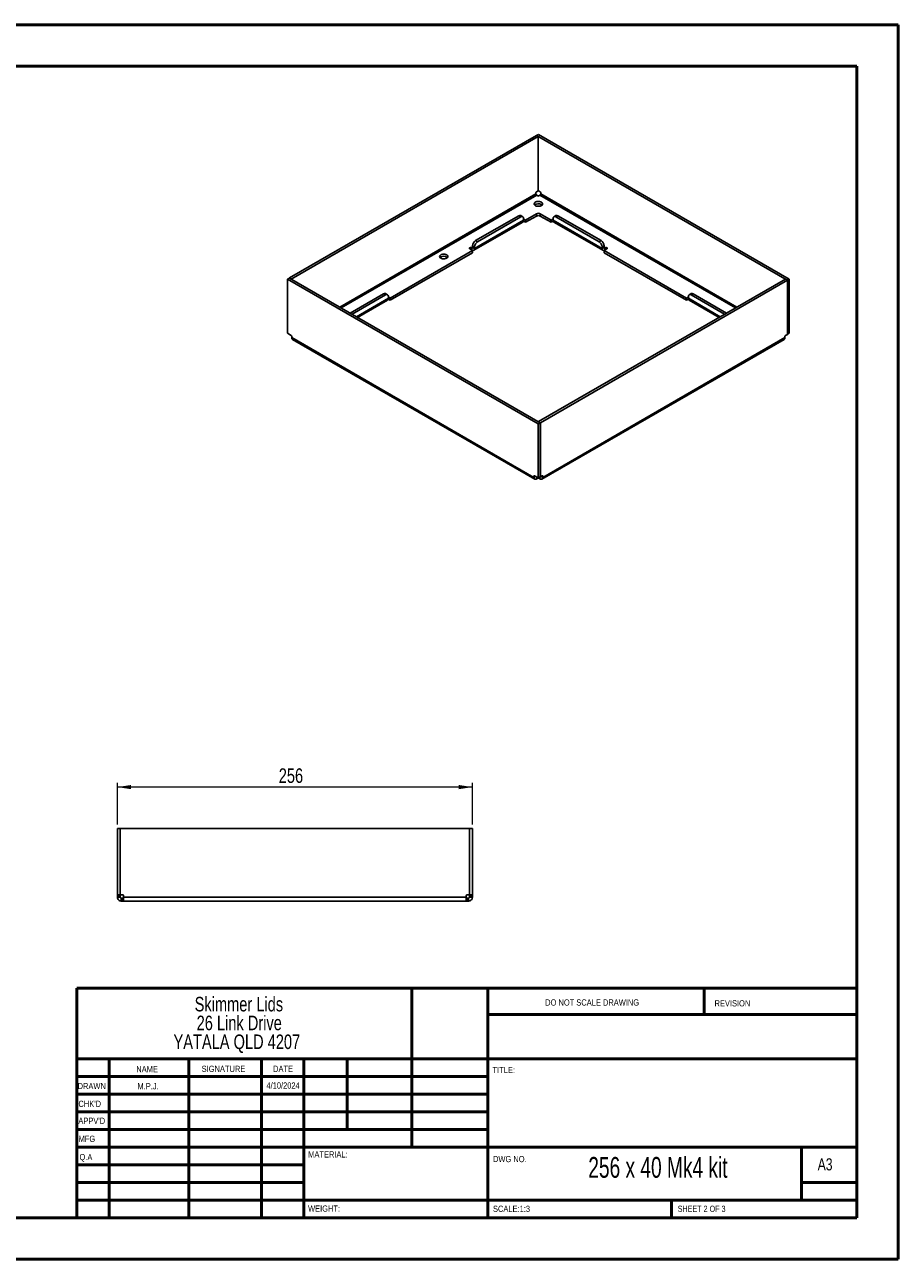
# Paper-space layout 'Sheet2' of a CAD drawing. Header units: millimetres. Extents: x 0 to 420, y 0 to 297.
# Tile 2 of 2: x 210 to 420, y 0 to 297. Entities that reach past the tile are written whole.
import ezdxf

# ---------------------------------------------------------------- set-up
doc = ezdxf.new("R2010")
doc.units = ezdxf.units.MM
doc.styles.add('SLDTEXTSTYLE0', font='TXT', dxfattribs={"width": 0.6875})
doc.styles.add('SLDTEXTSTYLE1', font='TXT', dxfattribs={"width": 0.75})
doc.dimstyles.new('SLDDIMSTYLE0', dxfattribs={"dimtxt": 3.5, "dimasz": 3.302, "dimexe": 0, "dimexo": 0.0625, "dimgap": 0.875, "dimtad": 1, "dimdec": 0, "dimlfac": 3, "dimrnd": 1e-09, "dimzin": 12, "dimdsep": 46, "dimtxsty": 'SLDTEXTSTYLE1', "dimsah": 1, "dimcen": 0.09, "dimadec": 0, "dimazin": 3, "dimtfac": 1, "dimtdec": 0, "dimtofl": 0, "dimtmove": 0, "dimatfit": 3, "dimfxl": 0, "dimfrac": 2, "dimtolj": 1, "dimtzin": 12, "dimarcsym": 0})

# ---------------------------------------------------------------- blocks, each defined once
blk = doc.blocks.new('SW_NOTE_0_1')
at = {"color": 0, "linetype": 'Continuous', "lineweight": 0, "char_height": 3.5, "attachment_point": 2, "style": 'SLDTEXTSTYLE1'}
for s, insert in [('Skimmer Lids', (13.89, 4.51)), ('26 Link Drive', (13.98, -0.01)), ('YATALA QLD 4207', (13.4, -4.54))]:
    blk.add_mtext(s, dxfattribs=dict(at, insert=insert))
blk = doc.blocks.new('_D_3')
at = {"color": 7, "linetype": 'Continuous', "lineweight": 0}
for p, q in [((232.66, 104.81), (232.66, 114.81)), ((318, 113.81), (232.66, 113.81)), ((318, 104.81), (318, 114.81))]:
    blk.add_line(p, q, dxfattribs=at)
at = {"color": 7, "linetype": 'Continuous', "lineweight": 18}
for points in [[(232.66, 113.81), (235.97, 113.3), (235.97, 114.32)], [(318, 113.81), (314.7, 114.32), (314.7, 113.3)]]:
    blk.add_solid(points, dxfattribs=at)
at = {"color": 7, "linetype": 'Continuous', "lineweight": 18, "insert": (271.45, 118.32), "char_height": 3.5, "attachment_point": 1, "style": 'SLDTEXTSTYLE1'}
blk.add_mtext('256', dxfattribs=at)

psp = doc.layouts.new('Sheet2')

# ---------------------------------------------------------------- linework, layer by layer
at = {"color": 7, "linetype": 'Continuous', "lineweight": 50}
for p, q in [((0.3793, 297.2148), (420.3793, 297.2148)), ((420.3793, 0.2148), (420.3793, 297.2148)), ((10.3793, 287.2148), (410.3793, 287.2148)), ((410.3793, 287.2148), (410.3793, 10.2148)), ((222.8788, 65.4648), (410.0788, 65.4648)), ((222.8788, 65.4648), (222.8788, 10.2148)), ((303.4788, 65.4648), (303.4788, 27.2148)), ((321.6788, 65.4648), (321.6788, 10.2148)), ((373.6788, 59.0898), (373.6788, 65.4648)), ((410.0788, 59.0898), (321.6788, 59.0898)), ((410.0788, 48.4648), (222.8788, 48.4648)), ((230.6788, 48.4648), (230.6788, 10.2148)), ((249.8698, 48.4648), (249.8698, 10.2148)), ((267.2778, 48.4648), (267.2778, 10.2148)), ((277.4788, 10.2148), (277.4788, 48.4648)), ((287.8788, 31.4648), (287.8788, 48.4648)), ((321.6788, 44.2148), (222.8788, 44.2148)), ((321.6788, 39.9648), (222.8788, 39.9648)), ((321.6788, 35.7148), (222.8788, 35.7148)), ((321.6788, 31.4648), (222.8788, 31.4648)), ((277.4788, 27.2148), (222.8788, 27.2148)), ((277.4788, 27.2148), (410.0788, 27.2148)), ((397.0788, 14.4648), (397.0788, 27.2148)), ((277.4788, 22.9647), (222.8788, 22.9647)), ((277.4788, 18.7148), (222.8788, 18.7148)), ((410.0788, 18.7148), (397.0788, 18.7148)), ((222.8788, 14.4648), (410.3793, 14.4648)), ((365.8788, 10.2148), (365.8788, 14.4648)), ((10.3793, 10.2148), (410.3793, 10.2148)), ((0.3793, 0.2148), (420.3793, 0.2148))]:
    psp.add_line(p, q, dxfattribs=at)
at = {"color": 7, "linetype": 'Continuous', "lineweight": 25}
for p, q in [((333.3703, 270.5667), (273.9969, 236.2911)), ((333.8417, 270.2945), (274.4683, 236.019)), ((333.8417, 270.2945), (333.3703, 270.5667)), ((333.8771, 270.832), (333.4057, 270.5599)), ((333.4057, 270.5463), (333.4057, 270.5599)), ((393.6983, 235.7537), (333.4057, 270.5599)), ((333.8417, 257.2841), (333.8417, 270.2945)), ((394.1697, 236.0258), (333.8771, 270.832)), ((333.2762, 256.5088), (286.1139, 229.2826)), ((286.4911, 229.0648), (333.4648, 256.1822)), ((333.2762, 256.8216), (333.2762, 256.5088)), ((333.8417, 257.2841), (333.3941, 257.0257)), ((333.4648, 256.1822), (333.7356, 256.0258)), ((334.3129, 257.0257), (333.8417, 257.2977)), ((333.9714, 256.0258), (334.2422, 256.1822)), ((334.2422, 256.1822), (381.2159, 229.0648)), ((334.4308, 256.5088), (334.4308, 256.8216)), ((381.5931, 229.2826), (334.4308, 256.5088)), ((318.3395, 242.944), (330.1246, 249.7474)), ((330.318, 250.1747), (318.5329, 243.3713)), ((318.7686, 245.2628), (329.1395, 251.2498)), ((319.24, 244.9907), (329.6109, 250.9777)), ((329.6109, 250.9777), (329.1395, 251.2498)), ((330.1108, 251.0272), (329.6394, 251.2993)), ((330.7894, 249.6847), (330.2904, 249.9728)), ((330.318, 250.5694), (330.318, 250.1747)), ((330.7894, 250.2291), (330.318, 250.5012)), ((333.3821, 251.7258), (330.7894, 250.2291)), ((333.3821, 251.1815), (330.7894, 249.6847)), ((330.7894, 250.2291), (330.7894, 249.6847)), ((333.3821, 251.1815), (333.3821, 251.7258)), ((336.9176, 250.2291), (334.3249, 251.7258)), ((334.3249, 251.1815), (334.3249, 251.7258)), ((336.9176, 249.6847), (334.3249, 251.1815)), ((337.389, 250.5012), (336.9176, 250.2291)), ((336.9176, 250.2291), (336.9176, 249.6847)), ((337.4166, 249.9728), (336.9176, 249.6847)), ((337.389, 250.1747), (337.389, 250.5694)), ((337.389, 250.1747), (349.1741, 243.3713)), ((337.5824, 249.7474), (349.3675, 242.944)), ((338.0676, 251.2993), (337.5962, 251.0272)), ((338.5675, 251.2498), (338.0961, 250.9777)), ((338.0961, 250.9777), (348.467, 244.9907)), ((338.5675, 251.2498), (348.9384, 245.2628)), ((317.8729, 243.5345), (317.8257, 243.5618)), ((317.8257, 243.0175), (317.8257, 243.5618)), ((318.0614, 243.6434), (317.8729, 243.5345)), ((318.5329, 243.766), (318.0614, 244.0381)), ((318.0614, 243.6434), (318.0614, 244.0381)), ((318.0614, 243.6434), (318.5329, 243.3713)), ((318.5329, 243.3713), (318.5329, 243.766)), ((318.7686, 245.2628), (319.24, 244.9907)), ((348.467, 244.9907), (348.9384, 245.2628)), ((349.6456, 244.0381), (349.1741, 243.766)), ((349.1741, 243.766), (349.1741, 243.3713)), ((349.6456, 243.6434), (349.1741, 243.3713)), ((349.6456, 244.0381), (349.6456, 243.6434)), ((349.8341, 243.5345), (349.6456, 243.6434)), ((349.8813, 243.5618), (349.8341, 243.5345)), ((349.8813, 243.0175), (349.8813, 243.5618)), ((318.0614, 242.8814), (298.2625, 231.4517)), ((318.0614, 242.3371), (298.2625, 230.9073)), ((317.3543, 243.2896), (318.0614, 242.8814)), ((317.8729, 243.5345), (317.8729, 242.9903)), ((318.0614, 242.3371), (318.0614, 242.8814)), ((349.6456, 242.8814), (350.3527, 243.2896)), ((369.4445, 231.4517), (349.6456, 242.8814)), ((349.6456, 242.3371), (349.6456, 242.8814)), ((369.4445, 230.9073), (349.6456, 242.3371)), ((349.8341, 243.5345), (349.8341, 242.9903)), ((273.5373, 235.9986), (274.0087, 236.2707)), ((273.5373, 235.9986), (333.8299, 201.1924)), ((273.5373, 222.9881), (273.5373, 235.9986)), ((274.4683, 236.019), (273.9969, 236.2911)), ((273.9969, 236.2911), (273.9969, 236.2639)), ((274.0087, 236.2707), (334.3013, 201.4645)), ((274.4683, 236.0054), (274.4683, 236.019)), ((333.8653, 201.7299), (393.2387, 236.0054)), ((334.3367, 201.4577), (393.7101, 235.7333)), ((393.2387, 236.0054), (393.7101, 235.7333)), ((394.1697, 236.0258), (393.6983, 235.7537)), ((393.6983, 235.7401), (393.6983, 235.7537)), ((393.7101, 235.7333), (393.7101, 222.7228)), ((394.1697, 223.0154), (394.1697, 236.0258)), ((288.6004, 227.8471), (296.6125, 232.4725)), ((289.0718, 227.575), (297.0839, 232.2003)), ((297.0839, 232.2003), (296.6125, 232.4725)), ((297.5839, 232.2498), (297.1125, 232.522)), ((297.7911, 231.792), (297.7911, 231.3973)), ((298.2625, 231.4517), (297.7911, 231.7238)), ((369.9159, 231.7238), (369.4445, 231.4517)), ((369.9159, 231.3973), (369.9159, 231.792)), ((370.5945, 232.522), (370.1231, 232.2498)), ((371.0945, 232.4725), (370.6231, 232.2003)), ((370.6231, 232.2003), (378.6352, 227.575)), ((371.0945, 232.4725), (379.1066, 227.8471)), ((290.1208, 226.9694), (297.7911, 231.3973)), ((290.3943, 226.8115), (297.5977, 230.97)), ((298.2625, 230.9073), (297.7635, 231.1954)), ((298.2625, 231.4517), (298.2625, 230.9073)), ((369.4445, 231.4517), (369.4445, 230.9073)), ((369.9435, 231.1954), (369.4445, 230.9073)), ((377.5862, 226.9694), (369.9159, 231.3973)), ((370.1093, 230.97), (377.3127, 226.8115)), ((274.4445, 222.4644), (273.5373, 222.9881)), ((394.1697, 223.0154), (393.7101, 222.75)), ((274.5624, 221.9475), (274.5624, 222.2603)), ((274.5624, 221.9475), (332.8048, 188.3249)), ((274.7557, 221.5202), (332.9982, 187.8975)), ((334.7088, 187.8975), (392.9513, 221.5202)), ((393.1446, 221.9475), (334.9022, 188.3249)), ((393.1446, 221.9475), (393.1446, 222.2603)), ((393.2625, 222.4644), (393.7101, 222.7228)), ((333.8299, 201.1924), (334.3013, 201.4645)), ((333.8299, 188.1819), (333.8299, 201.1924)), ((333.8653, 201.7299), (334.3367, 201.4577)), ((333.8653, 201.7163), (333.8653, 201.7299)), ((334.3013, 188.4541), (334.3013, 201.4645)), ((334.3367, 201.4577), (334.3367, 188.4473)), ((332.8048, 188.6376), (332.9227, 188.7057)), ((332.8048, 188.3249), (332.8048, 188.6376)), ((332.8048, 188.3249), (333.1936, 188.5493)), ((332.9227, 188.7057), (333.8299, 188.1819)), ((333.4648, 187.9438), (333.4648, 188.3927)), ((333.7356, 188.1001), (333.4648, 187.9438)), ((333.7356, 188.1001), (333.7356, 188.2364)), ((333.8299, 188.1819), (334.3013, 188.4541)), ((333.9714, 188.1001), (333.9714, 188.2636)), ((334.2422, 187.9438), (333.9714, 188.1001)), ((334.2422, 187.9438), (334.2422, 188.4199)), ((334.3367, 188.4473), (334.3013, 188.4677)), ((334.3367, 188.4473), (334.7843, 188.7057)), ((334.9022, 188.3249), (334.5134, 188.5493)), ((334.9022, 188.6376), (334.7843, 188.7057)), ((334.9022, 188.6376), (334.9022, 188.3249)), ((232.6643, 103.8113), (233.331, 103.8113)), ((232.6643, 87.8777), (232.6643, 103.8113)), ((233.331, 87.8777), (233.331, 103.8113)), ((233.3477, 103.8113), (233.3477, 87.8777)), ((233.3477, 103.8113), (317.3143, 103.8113)), ((317.3143, 103.8113), (317.3143, 87.8777)), ((317.9977, 103.8113), (317.331, 103.8113)), ((317.331, 87.8777), (317.331, 103.8113)), ((317.9977, 87.8777), (317.9977, 103.8113)), ((232.6643, 87.8777), (233.331, 87.8777)), ((232.6643, 87.711), (232.6643, 87.8777)), ((232.6643, 87.711), (233.331, 87.711)), ((232.6643, 87.328), (232.6643, 87.711)), ((232.6643, 87.328), (233.331, 87.328)), ((233.331, 87.711), (233.331, 87.8777)), ((233.331, 87.328), (233.331, 87.711)), ((233.3477, 87.8777), (233.9807, 87.8777)), ((233.5977, 86.3947), (233.5977, 87.0613)), ((233.9807, 87.0613), (233.5977, 87.0613)), ((233.9807, 86.3947), (233.5977, 86.3947)), ((233.9807, 86.3947), (233.9807, 87.0613)), ((234.1474, 87.0613), (233.9807, 87.0613)), ((234.1474, 86.3947), (233.9807, 86.3947)), ((234.1474, 87.711), (234.1474, 87.328)), ((316.5146, 87.328), (234.1474, 87.328)), ((316.5146, 86.3947), (234.1474, 86.3947)), ((316.5146, 87.328), (316.5146, 87.711)), ((316.6813, 87.0613), (316.5146, 87.0613)), ((316.6813, 86.3947), (316.5146, 86.3947)), ((316.6813, 87.8777), (317.3143, 87.8777)), ((316.6813, 86.3947), (316.6813, 87.0613)), ((317.0643, 87.0613), (316.6813, 87.0613)), ((317.0643, 86.3947), (316.6813, 86.3947)), ((317.0643, 86.3947), (317.0643, 87.0613)), ((317.9977, 87.8777), (317.331, 87.8777)), ((317.331, 87.711), (317.331, 87.8777)), ((317.9977, 87.711), (317.331, 87.711)), ((317.331, 87.328), (317.331, 87.711)), ((317.9977, 87.328), (317.331, 87.328)), ((317.9977, 87.711), (317.9977, 87.8777)), ((317.9977, 87.328), (317.9977, 87.711))]:
    psp.add_line(p, q, dxfattribs=at)
at = {"color": 7, "linetype": 'Continuous', "lineweight": 25, "flags": 128}
for points in [[(334.5724, 253.692), (334.7524, 253.8328), (334.8524, 253.9979), (334.8638, 254.1727), (334.7853, 254.3417), (334.6241, 254.4899), (334.3944, 254.604), (334.1166, 254.6739), (333.8155, 254.6935), (333.5177, 254.661), (333.2498, 254.5793), (333.0355, 254.4556), (332.8939, 254.3009), (332.8375, 254.129), (332.8715, 253.9551), (332.9927, 253.7948), (333.1903, 253.6622), (333.4469, 253.5691), (333.7397, 253.5238), (334.0425, 253.5304), (334.3286, 253.5881), (334.5724, 253.692)], [(334.5724, 253.9777), (334.7524, 253.8369), (334.7542, 253.8349)], [(317.8257, 243.5618), (317.7176, 243.6035), (317.59, 243.6181), (317.4625, 243.6035), (317.3543, 243.5618), (317.2821, 243.4993), (317.2567, 243.4257), (317.2821, 243.3521), (317.3543, 243.2896)], [(350.3527, 243.2896), (350.4249, 243.3521), (350.4503, 243.4257), (350.4249, 243.4993), (350.3527, 243.5618), (350.2445, 243.6035), (350.117, 243.6181), (349.9894, 243.6035), (349.8813, 243.5618)], [(311.8153, 241.0445), (311.9923, 241.183), (312.0908, 241.3454), (312.1019, 241.5173), (312.0248, 241.6836), (311.8662, 241.8293), (311.6403, 241.9415), (311.3671, 242.0103), (311.0708, 242.0296), (310.778, 241.9976), (310.5144, 241.9172), (310.3036, 241.7955), (310.1643, 241.6434), (310.1089, 241.4743), (310.1423, 241.3033), (310.2615, 241.1456), (310.4559, 241.0151), (310.7083, 240.9236), (310.9963, 240.879), (311.2941, 240.8855), (311.5755, 240.9423), (311.8153, 241.0445)]]:
    psp.add_lwpolyline(points, dxfattribs=at)
at = {"color": 7, "linetype": 'Continuous', "lineweight": 25}
for centre, radius, start, end in [((333.5321, 256.8099), 0.2561, 122.605478, 177.394522), ((333.8535, 256.2533), 0.2562, 242.609672, 297.390328), ((334.1749, 256.8099), 0.2561, 2.605478, 57.394522), ((333.8669, 252.7236), 1.4389, 60.63933, 129.439905), ((329.4324, 250.841), 0.503, 65.692881, 125.617577), ((329.8869, 250.6393), 0.4367, 350.785963, 129.203285), ((329.874, 250.1182), 0.4476, 304.056351, 7.25583), ((333.8535, 250.816), 1.0247, 62.609672, 117.390328), ((333.8535, 250.2717), 1.0247, 62.609672, 117.390328), ((337.8201, 250.6393), 0.4367, 50.796715, 189.214037), ((337.8464, 250.1242), 0.4601, 173.701152, 234.986667), ((338.2746, 250.841), 0.503, 54.382423, 114.307119), ((317.9465, 243.6248), 0.1165, 230.796715, 9.214037), ((319.5967, 243.9682), 1.5368, 122.605478, 177.394522), ((320.0681, 243.6961), 1.5368, 122.605478, 177.394522), ((347.6389, 243.6961), 1.5368, 2.605478, 57.394522), ((348.1103, 243.9682), 1.5368, 2.605478, 57.394522), ((349.7605, 243.6248), 0.1165, 170.785963, 309.203285), ((311.1082, 240.1259), 1.3748, 50.098934, 129.901066), ((318.1305, 243.306), 0.4076, 230.796715, 9.214037), ((349.5765, 243.306), 0.4076, 170.785963, 309.203285), ((296.9055, 232.0636), 0.503, 65.692881, 125.617577), ((297.36, 231.8619), 0.4367, 350.785963, 129.203285), ((370.347, 231.8619), 0.4367, 50.796715, 189.214037), ((370.8015, 232.0636), 0.503, 54.382423, 114.307119), ((297.3471, 231.3408), 0.4476, 304.056351, 7.25583), ((370.3733, 231.3468), 0.4601, 173.701152, 234.986667), ((274.3065, 222.2486), 0.2561, 2.605478, 57.394522), ((393.4005, 222.2486), 0.2561, 122.605478, 177.394522), ((332.8767, 188.6493), 0.0728, 50.796715, 189.214037), ((333.8535, 187.8727), 0.2562, 62.609672, 117.390328), ((334.8303, 188.6493), 0.0728, 350.785963, 129.203285), ((233.9807, 87.711), 0.1667, 0, 90), ((316.6813, 87.711), 0.1667, 90, 180)]:
    psp.add_arc(centre, radius, start, end, dxfattribs=at)
for points, knots in [([(333.4648, 256.1822), (333.4154, 256.2107), (333.3664, 256.2625), (333.2966, 256.3834), (333.2762, 256.4518), (333.2762, 256.5088)], [0, 0, 0, 0, 0.5, 0.5, 1, 1, 1, 1]), ([(334.4308, 256.5088), (334.4308, 256.4518), (334.4104, 256.3834), (334.3406, 256.2625), (334.2916, 256.2107), (334.2422, 256.1822)], [0, 0, 0, 0, 0.5, 0.5, 1, 1, 1, 1]), ([(274.7557, 221.5202), (274.7557, 221.5202), (274.6843, 221.5341), (274.5963, 221.6744), (274.5737, 221.8565), (274.5624, 221.9475)], [0, 0, 0, 0, 0.00010213, 0.50005106, 1, 1, 1, 1]), ([(393.1446, 221.9475), (393.1333, 221.8565), (393.1107, 221.6744), (393.0227, 221.5341), (392.9513, 221.5202), (392.9513, 221.5202)], [0, 0, 0, 0, 0.49994894, 0.99989787, 1, 1, 1, 1]), ([(332.8048, 188.3249), (332.8048, 188.2251), (332.822, 188.1353), (332.8881, 187.9891), (332.937, 187.9328), (333.0592, 187.8623), (333.1324, 187.8481), (333.2921, 187.8639), (333.3784, 187.8939), (333.4648, 187.9438)], [0, 0, 0, 0, 0.25, 0.25, 0.5, 0.5, 0.75, 0.75, 1, 1, 1, 1]), ([(334.2422, 187.9438), (334.3286, 187.8939), (334.4149, 187.8639), (334.5746, 187.8481), (334.6478, 187.8623), (334.77, 187.9328), (334.8189, 187.9891), (334.885, 188.1353), (334.9022, 188.2251), (334.9022, 188.3249)], [0, 0, 0, 0, 0.25, 0.25, 0.5, 0.5, 0.75, 0.75, 1, 1, 1, 1]), ([(232.6643, 87.328), (232.6643, 87.2058), (232.6886, 87.0837), (232.7821, 86.858), (232.8513, 86.7544), (233.0241, 86.5816), (233.1276, 86.5125), (233.3534, 86.419), (233.4755, 86.3947), (233.5977, 86.3947)], [0, 0, 0, 0, 0.25, 0.25, 0.5, 0.5, 0.75, 0.75, 1, 1, 1, 1]), ([(233.331, 87.328), (233.331, 87.2582), (233.3597, 87.1888), (233.4585, 87.0901), (233.5279, 87.0613), (233.5977, 87.0613)], [0, 0, 0, 0, 0.5, 0.5, 1, 1, 1, 1]), ([(234.1474, 86.3947), (234.1474, 86.3947), (234.1474, 86.419), (234.1474, 86.5125), (234.1474, 86.5816), (234.1474, 86.7544), (234.1474, 86.858), (234.1474, 87.0837), (234.1474, 87.2058), (234.1474, 87.328)], [0, 0, 0, 0, 0.25, 0.25, 0.5, 0.5, 0.75, 0.75, 1, 1, 1, 1]), ([(316.5146, 87.328), (316.5146, 87.2058), (316.5146, 87.0837), (316.5146, 86.858), (316.5146, 86.7544), (316.5146, 86.5816), (316.5146, 86.5125), (316.5146, 86.419), (316.5146, 86.3947), (316.5146, 86.3947)], [0, 0, 0, 0, 0.25, 0.25, 0.5, 0.5, 0.75, 0.75, 1, 1, 1, 1]), ([(317.0643, 86.3947), (317.1865, 86.3947), (317.3086, 86.419), (317.5344, 86.5125), (317.6379, 86.5816), (317.8107, 86.7544), (317.8799, 86.858), (317.9734, 87.0837), (317.9977, 87.2058), (317.9977, 87.328)], [0, 0, 0, 0, 0.25, 0.25, 0.5, 0.5, 0.75, 0.75, 1, 1, 1, 1]), ([(317.0643, 87.0613), (317.1341, 87.0613), (317.2035, 87.0901), (317.3023, 87.1888), (317.331, 87.2582), (317.331, 87.328)], [0, 0, 0, 0, 0.5, 0.5, 1, 1, 1, 1])]:
    psp.add_open_spline(points, degree=3, knots=knots, dxfattribs=at)

# ---------------------------------------------------------------- block references
at = {"color": 7, "linetype": 'Continuous', "lineweight": 0}
psp.add_blockref('SW_NOTE_0_1', (247.9727, 58.8388), dxfattribs=at)

# ---------------------------------------------------------------- texts
for s, insert, char_height, attachment_point, style in [('DO NOT SCALE DRAWING', (335.4935, 62.7478), 1.5, 1, 'SLDTEXTSTYLE1'), ('REVISION', (376.2064, 62.5497), 1.5, 1, 'SLDTEXTSTYLE1'), ('NAME', (237.2011, 46.7163), 1.5, 1, 'SLDTEXTSTYLE1'), ('SIGNATURE', (252.9124, 46.7765), 1.5, 1, 'SLDTEXTSTYLE1'), ('DATE', (270.0935, 46.791), 1.5, 1, 'SLDTEXTSTYLE1'), ('TITLE:', (322.835, 46.4931), 1.5, 1, 'SLDTEXTSTYLE1'), ('DRAWN', (223.091, 42.6445), 1.5, 1, 'SLDTEXTSTYLE1'), ('M.P.J.', (240.0366, 42.5981), 1.4986, 2, 'SLDTEXTSTYLE1'), ('4/10/2024', (272.4912, 42.7739), 1.4986, 2, 'SLDTEXTSTYLE1'), ("CHK'D", (223.2893, 38.3692), 1.5, 1, 'SLDTEXTSTYLE1'), ("APPV'D", (223.2806, 34.2791), 1.5, 1, 'SLDTEXTSTYLE1'), ('MFG', (223.334, 29.9485), 1.5, 1, 'SLDTEXTSTYLE1'), ('Q.A', (223.5479, 25.5644), 1.5, 1, 'SLDTEXTSTYLE1'), ('MATERIAL:', (278.5247, 26.2008), 1.5, 1, 'SLDTEXTSTYLE1'), ('DWG NO.', (322.9528, 25.0834), 1.5, 1, 'SLDTEXTSTYLE1'), ('256 x 40 Mk4 kit', (362.5949, 24.8313), 5, 2, 'SLDTEXTSTYLE0'), ('A3', (400.9998, 24.5152), 2.91042, 1, 'SLDTEXTSTYLE1'), ('WEIGHT:', (278.4967, 13.1641), 1.4986, 1, 'SLDTEXTSTYLE1'), ('SCALE:1:3', (322.9528, 13.1149), 1.5, 1, 'SLDTEXTSTYLE1'), ('SHEET 2 OF 3', (367.3571, 13.1149), 1.5, 1, 'SLDTEXTSTYLE0')]:
    psp.add_mtext(s, dxfattribs=dict(at, insert=insert, char_height=char_height, attachment_point=attachment_point, style=style))

# ---------------------------------------------------------------- dimensions: what is measured, and where the dimension line sits
at = {"color": 7, "linetype": 'Continuous', "lineweight": 18}
dim = psp.add_linear_dim(base=(232.6643, 113.8113), p1=(317.9977, 103.8113), p2=(232.6643, 103.8113), dimstyle='SLDDIMSTYLE0', dxfattribs=at)
dim.commit()
dim.dimension.update_dxf_attribs({"geometry": '_D_3', "text_midpoint": (275.331, 113.8113), "dimtype": 160})

doc.saveas('drawing.dxf')
